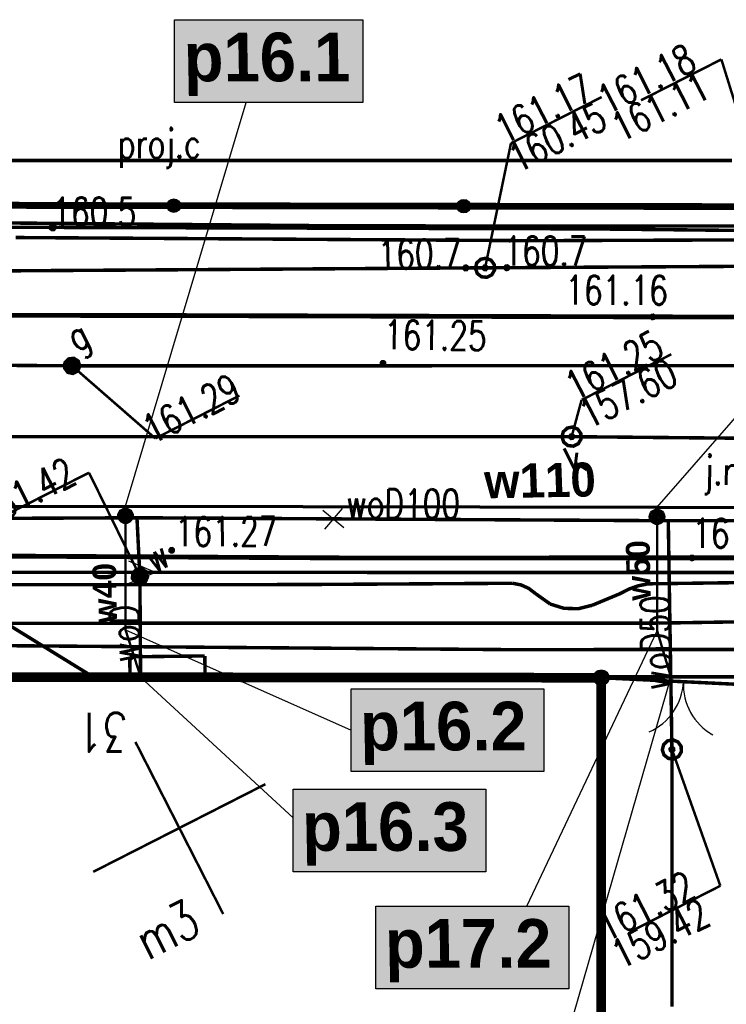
# Model space of a CAD drawing. Extents: x 0 to 7432618, y -40 to 5712028.
# Tile 88 of 165: x 7431387 to 7431405, y 5711646 to 5711672. Entities that reach past the tile are written whole.
import ezdxf
from ezdxf.enums import TextEntityAlignment as Align

# ---------------------------------------------------------------- set-up
doc = ezdxf.new("R2010")
doc.units = 0
doc.header["$MEASUREMENT"] = 0
for name, pattern in [('0', [1.5, 1, -0.5]), ('2218', [1, 0.5, -0.5]), ('3901', [0]), ('5102', [0])]:
    doc.linetypes.add(name, pattern=pattern)
for name, color, linetype in [('Dzialki', 7, 'Continuous'), ('EADTD_T_0', 7, 'Continuous'), ('EGBB_E_T_0', 7, 'Continuous'), ('EGBB_L_0', 7, 'Continuous'), ('EGBE_L_3', 7, 'Continuous'), ('OTK_E_T_0', 7, 'Continuous'), ('OTK_L_0', 7, 'Continuous'), ('OTK_L_1', 7, 'Continuous'), ('OTK_L_2', 7, 'Continuous'), ('OTO_L_0', 7, 'Continuous'), ('OTO_L_1', 7, 'Continuous'), ('OTR_T_0', 7, 'Continuous'), ('P_SUCP_E_T_0', 7, 'Continuous'), ('P_SUCP_L_0', 7, 'Continuous'), ('rysunek', 7, 'Continuous'), ('SUEP_L_0', 7, 'Continuous'), ('SUER_T_0', 7, 'Continuous'), ('SUG_E_T_4', 7, 'Continuous'), ('SUG_T_2', 7, 'Continuous'), ('SUGP_L_0', 7, 'Continuous'), ('SUGR_T_0', 7, 'Continuous'), ('SUK_E_T_4', 7, 'Continuous'), ('SUK_T_3', 7, 'Continuous'), ('SUKP_L_0', 7, 'Continuous'), ('SUKR_T_0', 7, 'Continuous'), ('SUP_T_0', 7, 'Continuous'), ('SUTP_L_0', 7, 'Continuous'), ('SUTR_T_0', 7, 'Continuous'), ('SUW_E_T_2', 7, 'Continuous'), ('SUW_T_5', 7, 'Continuous'), ('SUWP_E_T_0', 7, 'Continuous'), ('SUWP_L_0', 7, 'Continuous'), ('SUWR_T_0', 7, 'Continuous'), ('Uzytki', 7, 'Continuous'), ('zakres', 7, 'Continuous')]:
    doc.layers.add(name, color=color, linetype=linetype)
doc.layers.add('rura PRE', color=7, linetype='Continuous', lineweight=30, true_color=0x000000)
doc.layers.add('woda przyłącze', color=140, linetype='Continuous', lineweight=50)
doc.layers.add('woda sieć', color=150, linetype='Continuous', lineweight=70)
doc.styles.add('25', font='GOTHIC.TTF', dxfattribs={"oblique": 8, "height": 0.35})
doc.styles.add('STYL_ARIAL', font='simplex', dxfattribs={"width": 0.75, "oblique": 0.1})

# ---------------------------------------------------------------- blocks, each defined once
blk = doc.blocks.new('OTOB')
at = {"color": 0}
for centre, start, end in [((-1.5, 0), 0, 63.2606), ((1.5, 0), 116.7394, 180)]:
    blk.add_arc(centre, 1.5, start, end, dxfattribs=at)
blk = doc.blocks.new('KOGR')
at = {"color": 0}
for radius in [0.2, 0.18, 0.16, 0.14, 0.12, 0.1, 0.08, 0.06, 0.04, 0.02]:
    blk.add_circle((0, 0), radius, dxfattribs=at)
blk = doc.blocks.new('SUCW')
at = {"color": 0}
for radius in [0.2, 0.18, 0.16, 0.14, 0.12, 0.1, 0.08, 0.06, 0.04, 0.02]:
    blk.add_circle((0, 0), radius, dxfattribs=at)

msp = doc.modelspace()

# ---------------------------------------------------------------- hatches: boundary and pattern name
at = {"layer": 'woda sieć', "linetype": 'ByBlock'}
for points in [[(7431395.459, 5711671.884), (7431390.594, 5711671.884), (7431390.594, 5711669.745), (7431395.459, 5711669.745)], [(7431400.141, 5711654.565), (7431395.156, 5711654.565), (7431395.156, 5711652.426), (7431400.141, 5711652.426)], [(7431398.641, 5711651.965), (7431393.656, 5711651.965), (7431393.656, 5711649.826), (7431398.641, 5711649.826)], [(7431400.785, 5711648.939), (7431395.8, 5711648.939), (7431395.8, 5711646.8), (7431400.785, 5711646.8)]]:
    msp.add_hatch(color=256, dxfattribs=at).paths.add_polyline_path(points)

# ---------------------------------------------------------------- linework, layer by layer
at = {"layer": 'Dzialki', "color": 18, "true_color": 0x000000, "const_width": 0.09}
for points in [[(7431359.666, 5711667.228), (7431419.592, 5711666.998)], [(7431405.86, 5711654.873), (7431379.094, 5711654.893)]]:
    msp.add_lwpolyline(points, dxfattribs=at)
at = {"layer": 'EGBB_L_0', "color": 18, "true_color": 0x000000, "const_width": 0.25}
for points in [[(7431401.629, 5711654.851), (7431379.078, 5711654.876)], [(7431401.62, 5711641.943), (7431401.629, 5711654.851)]]:
    msp.add_lwpolyline(points, dxfattribs=at)
at = {"layer": 'EGBE_L_3', "color": 18, "true_color": 0x000000, "const_width": 0.09}
for points in [[(7431391.375, 5711655.415), (7431389.434, 5711655.392)], [(7431389.434, 5711655.392), (7431389.441, 5711654.865)], [(7431389.434, 5711655.392), (7431389.505, 5711655.316)], [(7431391.382, 5711654.862), (7431391.375, 5711655.415)], [(7431389.441, 5711654.865), (7431391.382, 5711654.862)]]:
    msp.add_lwpolyline(points, dxfattribs=at)
at = {"layer": 'OTK_L_0', "color": 18, "linetype": '0', "true_color": 0x000000, "const_width": 0.09}
for points in [[(7431390.297, 5711664.227), (7431366.938, 5711664.255)], [(7431406.335, 5711664.183), (7431390.297, 5711664.227)], [(7431373.108, 5711658.072), (7431394.965, 5711657.952)], [(7431394.965, 5711657.952), (7431403.977, 5711657.953)], [(7431403.977, 5711657.953), (7431405.716, 5711657.953)]]:
    msp.add_lwpolyline(points, dxfattribs=at)
at = {"layer": 'OTK_L_1', "color": 18, "true_color": 0x000000, "const_width": 0.125}
for points in [[(7431390.297, 5711664.227), (7431366.938, 5711664.255)], [(7431406.335, 5711664.183), (7431390.297, 5711664.227)], [(7431373.108, 5711658.072), (7431394.965, 5711657.952)], [(7431394.965, 5711657.952), (7431403.977, 5711657.953)], [(7431403.977, 5711657.953), (7431405.716, 5711657.953)]]:
    msp.add_lwpolyline(points, dxfattribs=at)
at = {"layer": 'OTK_L_2', "color": 18, "linetype": '0', "true_color": 0x000000, "const_width": 0.09}
for points in [[(7431412.065, 5711667.035), (7431383.073, 5711667.082)], [(7431366.938, 5711664.255), (7431390.297, 5711664.227)], [(7431390.297, 5711664.227), (7431406.335, 5711664.183)], [(7431394.965, 5711657.952), (7431373.108, 5711658.072)], [(7431403.977, 5711657.953), (7431394.965, 5711657.952)], [(7431405.716, 5711657.953), (7431403.977, 5711657.953)], [(7431389.434, 5711655.392), (7431391.375, 5711655.415)], [(7431389.441, 5711654.865), (7431389.434, 5711655.392)], [(7431391.375, 5711655.415), (7431391.382, 5711654.862)], [(7431379.078, 5711654.876), (7431389.441, 5711654.865)], [(7431391.382, 5711654.862), (7431401.629, 5711654.851)], [(7431401.629, 5711654.851), (7431405.879, 5711654.645)]]:
    msp.add_lwpolyline(points, dxfattribs=at)
at = {"layer": 'OTO_L_0', "color": 18, "linetype": '3901', "true_color": 0x000000, "const_width": 0.175}
msp.add_lwpolyline([(7431383.073, 5711667.082), (7431412.065, 5711667.035)], dxfattribs=at)
at = {"layer": 'OTO_L_0', "color": 18, "true_color": 0x000000}
for centre, radius in [((7431390.572, 5711667.07), 0.175), ((7431390.572, 5711667.07), 0.158), ((7431390.572, 5711667.07), 0.14), ((7431390.572, 5711667.07), 0.122), ((7431390.572, 5711667.07), 0.105), ((7431390.572, 5711667.07), 0.0875), ((7431390.572, 5711667.07), 0.07), ((7431390.572, 5711667.07), 0.0525), ((7431390.572, 5711667.07), 0.035), ((7431398.072, 5711667.058), 0.175), ((7431398.072, 5711667.058), 0.158), ((7431398.072, 5711667.058), 0.14), ((7431398.072, 5711667.058), 0.122), ((7431398.072, 5711667.058), 0.105), ((7431398.072, 5711667.058), 0.0875), ((7431398.072, 5711667.058), 0.07), ((7431398.072, 5711667.058), 0.0525), ((7431398.072, 5711667.058), 0.035)]:
    msp.add_circle(centre, radius, dxfattribs=at)
at = {"layer": 'OTO_L_1', "color": 18, "true_color": 0x000000, "const_width": 0.09}
for points in [[(7431405.879, 5711654.645), (7431401.629, 5711654.851)], [(7431401.629, 5711654.851), (7431405.879, 5711654.645)]]:
    msp.add_lwpolyline(points, dxfattribs=at)
at = {"layer": 'OTR_T_0', "color": 18, "true_color": 0x000000, "const_width": 0.09}
for points in [[(7431402.939, 5711664.232), (7431402.973, 5711664.235), (7431403, 5711664.213), (7431403.002, 5711664.178), (7431402.98, 5711664.152), (7431402.946, 5711664.149), (7431402.919, 5711664.172), (7431402.917, 5711664.206), (7431402.939, 5711664.232)], [(7431395.962, 5711663.03), (7431395.997, 5711663.033), (7431396.023, 5711663.011), (7431396.026, 5711662.976), (7431396.003, 5711662.95), (7431395.969, 5711662.948), (7431395.943, 5711662.97), (7431395.94, 5711663.004), (7431395.962, 5711663.03)], [(7431390.499, 5711658.19), (7431390.533, 5711658.193), (7431390.559, 5711658.17), (7431390.562, 5711658.136), (7431390.54, 5711658.11), (7431390.505, 5711658.107), (7431390.479, 5711658.129), (7431390.476, 5711658.164), (7431390.499, 5711658.19)], [(7431403.956, 5711657.993), (7431403.991, 5711657.995), (7431404.017, 5711657.973), (7431404.02, 5711657.939), (7431403.997, 5711657.913), (7431403.963, 5711657.91), (7431403.937, 5711657.932), (7431403.934, 5711657.967), (7431403.956, 5711657.993)]]:
    msp.add_lwpolyline(points, dxfattribs=at)
at = {"layer": 'P_SUCP_L_0', "color": 6, "linetype": '0', "true_color": 0xed00ed, "const_width": 0.09}
msp.add_lwpolyline([(7431362.517, 5711668.238), (7431405.007, 5711668.24)], dxfattribs=at)
at = {"layer": 'rura PRE', "color": 1, "linetype": 'ByBlock'}
for points in [[(7431394.43, 5711659.191), (7431394.972, 5711658.736)], [(7431394.928, 5711659.234), (7431394.474, 5711658.693)]]:
    msp.add_lwpolyline(points, dxfattribs=at)
at = {"layer": 'rysunek', "linetype": 'ByBlock', "transparency": 33554676}
for points in [[(7431390.594, 5711671.884), (7431395.459, 5711671.884), (7431395.459, 5711669.745), (7431390.594, 5711669.745)], [(7431390.594, 5711671.884), (7431395.459, 5711671.884), (7431395.459, 5711669.745), (7431390.594, 5711669.745)], [(7431395.156, 5711654.565), (7431400.141, 5711654.565), (7431400.141, 5711652.426), (7431395.156, 5711652.426)], [(7431395.156, 5711654.565), (7431400.141, 5711654.565), (7431400.141, 5711652.426), (7431395.156, 5711652.426)], [(7431393.656, 5711651.965), (7431398.641, 5711651.965), (7431398.641, 5711649.826), (7431393.656, 5711649.826)], [(7431393.656, 5711651.965), (7431398.641, 5711651.965), (7431398.641, 5711649.826), (7431393.656, 5711649.826)], [(7431395.8, 5711648.939), (7431400.785, 5711648.939), (7431400.785, 5711646.8), (7431395.8, 5711646.8)], [(7431395.8, 5711648.939), (7431400.785, 5711648.939), (7431400.785, 5711646.8), (7431395.8, 5711646.8)]]:
    msp.add_lwpolyline(points, close=True, dxfattribs=at)
at = {"layer": 'rysunek', "linetype": 'ByBlock'}
for points in [[(7431389.323, 5711659.291), (7431392.448, 5711669.745)], [(7431403.071, 5711659.265), (7431411.625, 5711669.055)], [(7431389.327, 5711656.09), (7431395.156, 5711653.495)], [(7431399.7, 5711648.939), (7431403.074, 5711656.064)], [(7431393.656, 5711651.226), (7431389.714, 5711654.864)], [(7431403.426, 5711654.874), (7431400.906, 5711646.139)]]:
    msp.add_lwpolyline(points, dxfattribs=at)
at = {"layer": 'SUEP_L_0', "color": 1, "true_color": 0xff0000}
for q in [(7431389.407, 5711657.865), (7431389.407, 5711657.291)]:
    msp.add_line((7431390.1, 5711657.577), q, dxfattribs=at)
at = {"layer": 'SUEP_L_0', "color": 1, "true_color": 0xff0000, "const_width": 0.09}
for points in [[(7431387.44, 5711666.508), (7431379.77, 5711666.517)], [(7431401.287, 5711666.47), (7431387.44, 5711666.508)], [(7431407.955, 5711666.4), (7431401.287, 5711666.47)], [(7431399.849, 5711666.164), (7431386.485, 5711666.246)], [(7431412.541, 5711666.211), (7431399.849, 5711666.164)], [(7431384.1, 5711657.579), (7431388.487, 5711654.871)], [(7431385.297, 5711657.257), (7431393.856, 5711657.263)], [(7431393.856, 5711657.263), (7431399.339, 5711657.296)], [(7431399.339, 5711657.296), (7431399.552, 5711657.254), (7431399.75, 5711657.165), (7431399.923, 5711657.032)], [(7431402.114, 5711657.027), (7431402.342, 5711657.145), (7431402.585, 5711657.231), (7431402.837, 5711657.282)], [(7431402.837, 5711657.282), (7431410.886, 5711657.388)], [(7431399.923, 5711657.032), (7431400.309, 5711656.758)], [(7431401.392, 5711656.726), (7431402.114, 5711657.027)], [(7431401.392, 5711656.726), (7431401.033, 5711656.637), (7431400.663, 5711656.648), (7431400.309, 5711656.758)], [(7431403.108, 5711656.265), (7431423.45, 5711656.585)], [(7431370.948, 5711656.231), (7431386.691, 5711656.261)], [(7431386.691, 5711656.261), (7431403.108, 5711656.265)], [(7431399.294, 5711655.578), (7431370.334, 5711655.806)], [(7431420.148, 5711655.598), (7431399.294, 5711655.578)]]:
    msp.add_lwpolyline(points, dxfattribs=at)
at = {"layer": 'SUEP_L_0', "color": 1, "linetype": '5102', "true_color": 0xff0000, "const_width": 0.09}
msp.add_lwpolyline([(7431416.931, 5711657.573), (7431384.1, 5711657.579)], dxfattribs=at)
at = {"layer": 'SUER_T_0', "color": 1, "true_color": 0xff0000, "const_width": 0.09}
msp.add_lwpolyline([(7431387.412, 5711666.564), (7431387.459, 5711666.568), (7431387.496, 5711666.537), (7431387.5, 5711666.489), (7431387.468, 5711666.452), (7431387.421, 5711666.449), (7431387.384, 5711666.48), (7431387.381, 5711666.527), (7431387.412, 5711666.564)], dxfattribs=at)
at = {"layer": 'SUG_T_2', "color": 56, "true_color": 0x808000, "const_width": 0.09}
for points in [[(7431387.851, 5711663.103), (7431387.986, 5711663.12), (7431388.101, 5711663.046), (7431388.141, 5711662.915), (7431388.088, 5711662.789), (7431387.966, 5711662.727), (7431387.832, 5711662.757), (7431387.75, 5711662.867), (7431387.757, 5711663.003), (7431387.851, 5711663.103)], [(7431387.862, 5711663.081), (7431387.981, 5711663.096), (7431388.081, 5711663.031), (7431388.116, 5711662.916), (7431388.069, 5711662.806), (7431387.963, 5711662.752), (7431387.846, 5711662.778), (7431387.774, 5711662.874), (7431387.78, 5711662.994), (7431387.862, 5711663.081)], [(7431387.873, 5711663.059), (7431387.988, 5711663.068), (7431388.075, 5711662.993), (7431388.084, 5711662.879), (7431388.009, 5711662.792), (7431387.895, 5711662.782), (7431387.808, 5711662.857), (7431387.799, 5711662.972), (7431387.873, 5711663.059)], [(7431387.885, 5711663.037), (7431387.98, 5711663.044), (7431388.053, 5711662.982), (7431388.06, 5711662.887), (7431387.998, 5711662.814), (7431387.903, 5711662.806), (7431387.83, 5711662.868), (7431387.822, 5711662.964), (7431387.885, 5711663.037)], [(7431387.896, 5711663.014), (7431387.972, 5711663.02), (7431388.03, 5711662.971), (7431388.036, 5711662.894), (7431387.987, 5711662.836), (7431387.91, 5711662.83), (7431387.852, 5711662.88), (7431387.846, 5711662.956), (7431387.896, 5711663.014)], [(7431387.907, 5711662.992), (7431387.965, 5711662.996), (7431388.008, 5711662.959), (7431388.013, 5711662.902), (7431387.975, 5711662.858), (7431387.918, 5711662.854), (7431387.875, 5711662.891), (7431387.87, 5711662.948), (7431387.907, 5711662.992)], [(7431387.919, 5711662.97), (7431387.957, 5711662.973), (7431387.986, 5711662.948), (7431387.989, 5711662.91), (7431387.964, 5711662.881), (7431387.926, 5711662.878), (7431387.897, 5711662.902), (7431387.894, 5711662.941), (7431387.919, 5711662.97)], [(7431387.93, 5711662.947), (7431387.949, 5711662.949), (7431387.964, 5711662.937), (7431387.965, 5711662.917), (7431387.953, 5711662.903), (7431387.934, 5711662.901), (7431387.919, 5711662.914), (7431387.918, 5711662.933), (7431387.93, 5711662.947)], [(7431387.938, 5711662.932), (7431387.944, 5711662.932), (7431387.948, 5711662.928), (7431387.948, 5711662.923), (7431387.945, 5711662.919), (7431387.939, 5711662.918), (7431387.935, 5711662.922), (7431387.935, 5711662.927), (7431387.938, 5711662.932)]]:
    msp.add_lwpolyline(points, dxfattribs=at)
at = {"layer": 'SUGP_L_0', "color": 56, "true_color": 0x808000, "const_width": 0.09}
for points in [[(7431377.424, 5711662.999), (7431387.941, 5711662.925)], [(7431387.941, 5711662.925), (7431407.199, 5711662.928)]]:
    msp.add_lwpolyline(points, dxfattribs=at)
at = {"layer": 'SUGR_T_0', "color": 56, "true_color": 0x808000, "const_width": 0.065}
for points in [[(7431402.655, 5711669.797), (7431404.734, 5711670.857)], [(7431407.199, 5711662.928), (7431404.734, 5711670.857)], [(7431387.913, 5711662.981), (7431387.961, 5711662.985), (7431387.997, 5711662.954), (7431388.001, 5711662.906), (7431387.97, 5711662.87), (7431387.922, 5711662.866), (7431387.886, 5711662.897), (7431387.882, 5711662.945), (7431387.913, 5711662.981)], [(7431387.941, 5711662.925), (7431390.095, 5711661.045)], [(7431390.095, 5711661.045), (7431392.271, 5711662.154)]]:
    msp.add_lwpolyline(points, dxfattribs=at)
at = {"layer": 'SUK_T_3', "color": 36, "true_color": 0x803300, "const_width": 0.09}
msp.add_lwpolyline([(7431400.749, 5711661.314), (7431400.887, 5711661.34), (7431401.018, 5711661.287), (7431401.099, 5711661.172), (7431401.105, 5711661.031), (7431401.034, 5711660.909), (7431400.908, 5711660.846), (7431400.768, 5711660.86), (7431400.658, 5711660.947), (7431400.612, 5711661.081), (7431400.646, 5711661.217), (7431400.749, 5711661.314)], dxfattribs=at)
at = {"layer": 'SUKP_L_0', "color": 36, "true_color": 0x803300, "const_width": 0.09}
for points in [[(7431346.202, 5711661.097), (7431400.862, 5711661.091)], [(7431400.862, 5711661.091), (7431408.801, 5711661.017)]]:
    msp.add_lwpolyline(points, dxfattribs=at)
at = {"layer": 'SUKR_T_0', "color": 36, "true_color": 0x803300, "const_width": 0.065}
for points in [[(7431401.119, 5711662.041), (7431403.441, 5711663.224)], [(7431400.862, 5711661.091), (7431401.119, 5711662.041)], [(7431400.834, 5711661.147), (7431400.882, 5711661.151), (7431400.918, 5711661.12), (7431400.922, 5711661.072), (7431400.891, 5711661.036), (7431400.843, 5711661.032), (7431400.807, 5711661.063), (7431400.803, 5711661.111), (7431400.834, 5711661.147)]]:
    msp.add_lwpolyline(points, dxfattribs=at)
at = {"layer": 'SUP_T_0', "color": 30, "true_color": 0xff9100, "const_width": 0.09}
msp.add_lwpolyline([(7431398.511, 5711665.684), (7431398.649, 5711665.71), (7431398.78, 5711665.657), (7431398.861, 5711665.542), (7431398.867, 5711665.401), (7431398.796, 5711665.28), (7431398.67, 5711665.216), (7431398.53, 5711665.23), (7431398.42, 5711665.317), (7431398.374, 5711665.451), (7431398.408, 5711665.588), (7431398.511, 5711665.684)], dxfattribs=at)
at = {"layer": 'SUP_T_0', "color": 5, "true_color": 0x0000ff, "const_width": 0.09}
msp.add_lwpolyline([(7431403.343, 5711653.217), (7431403.481, 5711653.243), (7431403.612, 5711653.19), (7431403.693, 5711653.075), (7431403.699, 5711652.934), (7431403.628, 5711652.813), (7431403.503, 5711652.749), (7431403.362, 5711652.763), (7431403.252, 5711652.85), (7431403.207, 5711652.984), (7431403.241, 5711653.121), (7431403.343, 5711653.217)], dxfattribs=at)
at = {"layer": 'SUTP_L_0', "color": 30, "true_color": 0xff9100, "const_width": 0.09}
for points in [[(7431395.033, 5711666.547), (7431384.546, 5711666.637)], [(7431411.188, 5711666.544), (7431395.033, 5711666.547)], [(7431398.624, 5711665.462), (7431380.893, 5711665.349)], [(7431416.271, 5711665.564), (7431398.624, 5711665.462)]]:
    msp.add_lwpolyline(points, dxfattribs=at)
at = {"layer": 'SUTR_T_0', "color": 30, "true_color": 0xff9100, "const_width": 0.065}
for points in [[(7431399.293, 5711668.687), (7431401.639, 5711669.882)], [(7431398.624, 5711665.462), (7431399.293, 5711668.687)], [(7431398.095, 5711665.514), (7431398.142, 5711665.518), (7431398.179, 5711665.487), (7431398.183, 5711665.439), (7431398.152, 5711665.403), (7431398.104, 5711665.399), (7431398.067, 5711665.43), (7431398.064, 5711665.478), (7431398.095, 5711665.514)], [(7431398.596, 5711665.517), (7431398.644, 5711665.521), (7431398.68, 5711665.49), (7431398.684, 5711665.442), (7431398.653, 5711665.406), (7431398.605, 5711665.402), (7431398.569, 5711665.433), (7431398.565, 5711665.481), (7431398.596, 5711665.517)], [(7431399.158, 5711665.521), (7431399.206, 5711665.524), (7431399.242, 5711665.493), (7431399.246, 5711665.446), (7431399.215, 5711665.409), (7431399.167, 5711665.405), (7431399.131, 5711665.436), (7431399.127, 5711665.484), (7431399.158, 5711665.521)]]:
    msp.add_lwpolyline(points, dxfattribs=at)
at = {"layer": 'SUW_T_5', "color": 5, "true_color": 0x0000ff, "const_width": 0.09}
for points in [[(7431389.605, 5711657.656), (7431389.741, 5711657.673), (7431389.855, 5711657.598), (7431389.895, 5711657.467), (7431389.842, 5711657.342), (7431389.72, 5711657.279), (7431389.587, 5711657.31), (7431389.504, 5711657.419), (7431389.511, 5711657.556), (7431389.605, 5711657.656)], [(7431389.616, 5711657.634), (7431389.735, 5711657.648), (7431389.835, 5711657.583), (7431389.87, 5711657.469), (7431389.824, 5711657.359), (7431389.717, 5711657.304), (7431389.6, 5711657.331), (7431389.528, 5711657.427), (7431389.534, 5711657.546), (7431389.616, 5711657.634)], [(7431389.628, 5711657.612), (7431389.742, 5711657.621), (7431389.829, 5711657.546), (7431389.838, 5711657.432), (7431389.764, 5711657.344), (7431389.649, 5711657.335), (7431389.562, 5711657.41), (7431389.553, 5711657.524), (7431389.628, 5711657.612)], [(7431389.639, 5711657.589), (7431389.734, 5711657.597), (7431389.807, 5711657.535), (7431389.814, 5711657.439), (7431389.752, 5711657.367), (7431389.657, 5711657.359), (7431389.584, 5711657.421), (7431389.577, 5711657.517), (7431389.639, 5711657.589)], [(7431389.65, 5711657.567), (7431389.726, 5711657.573), (7431389.785, 5711657.523), (7431389.791, 5711657.447), (7431389.741, 5711657.389), (7431389.665, 5711657.383), (7431389.607, 5711657.432), (7431389.601, 5711657.509), (7431389.65, 5711657.567)], [(7431389.662, 5711657.545), (7431389.719, 5711657.549), (7431389.762, 5711657.512), (7431389.767, 5711657.455), (7431389.73, 5711657.411), (7431389.672, 5711657.407), (7431389.629, 5711657.444), (7431389.624, 5711657.501), (7431389.662, 5711657.545)], [(7431389.673, 5711657.522), (7431389.711, 5711657.525), (7431389.74, 5711657.501), (7431389.743, 5711657.462), (7431389.718, 5711657.433), (7431389.68, 5711657.43), (7431389.651, 5711657.455), (7431389.648, 5711657.493), (7431389.673, 5711657.522)], [(7431389.684, 5711657.5), (7431389.703, 5711657.502), (7431389.718, 5711657.489), (7431389.719, 5711657.47), (7431389.707, 5711657.456), (7431389.688, 5711657.454), (7431389.673, 5711657.467), (7431389.672, 5711657.486), (7431389.684, 5711657.5)], [(7431389.692, 5711657.484), (7431389.698, 5711657.485), (7431389.702, 5711657.481), (7431389.702, 5711657.476), (7431389.699, 5711657.471), (7431389.693, 5711657.471), (7431389.689, 5711657.475), (7431389.689, 5711657.48), (7431389.692, 5711657.484)]]:
    msp.add_lwpolyline(points, dxfattribs=at)
at = {"layer": 'SUWP_L_0', "color": 5, "true_color": 0x0000ff, "const_width": 0.09}
for points in [[(7431375.181, 5711658.926), (7431389.62, 5711658.992)], [(7431389.62, 5711658.992), (7431389.696, 5711657.478)], [(7431389.62, 5711658.992), (7431403.361, 5711658.915)], [(7431403.361, 5711658.915), (7431425.751, 5711658.916)], [(7431403.361, 5711658.915), (7431403.456, 5711652.995)], [(7431389.696, 5711657.478), (7431389.714, 5711654.864)], [(7431403.457, 5711646.334), (7431403.456, 5711652.995)]]:
    msp.add_lwpolyline(points, dxfattribs=at)
at = {"layer": 'SUWR_T_0', "color": 5, "true_color": 0x0000ff, "const_width": 0.065}
for points in [[(7431386.155, 5711659.025), (7431388.38, 5711660.159)], [(7431389.696, 5711657.478), (7431388.38, 5711660.159)], [(7431389.667, 5711657.534), (7431389.715, 5711657.537), (7431389.751, 5711657.506), (7431389.755, 5711657.459), (7431389.724, 5711657.422), (7431389.676, 5711657.418), (7431389.64, 5711657.45), (7431389.636, 5711657.497), (7431389.667, 5711657.534)], [(7431403.428, 5711653.05), (7431403.476, 5711653.054), (7431403.512, 5711653.023), (7431403.516, 5711652.975), (7431403.485, 5711652.939), (7431403.437, 5711652.935), (7431403.401, 5711652.966), (7431403.397, 5711653.014), (7431403.428, 5711653.05)], [(7431403.456, 5711652.995), (7431404.707, 5711649.465)], [(7431402.361, 5711648.269), (7431404.707, 5711649.465)]]:
    msp.add_lwpolyline(points, dxfattribs=at)
at = {"layer": 'Uzytki', "color": 96, "linetype": '2218', "true_color": 0x008000, "const_width": 0.09}
for points in [[(7431359.666, 5711667.228), (7431419.592, 5711666.998)], [(7431405.86, 5711654.873), (7431379.094, 5711654.893)]]:
    msp.add_lwpolyline(points, dxfattribs=at)
at = {"layer": 'woda przyłącze', "linetype": 'ByBlock'}
for points in [[(7431389.323, 5711659.291), (7431389.327, 5711656.09), (7431389.714, 5711654.885)], [(7431403.071, 5711659.265), (7431403.074, 5711656.064), (7431403.426, 5711654.874)]]:
    msp.add_lwpolyline(points, dxfattribs=at)
at = {"layer": 'woda sieć', "linetype": 'ByBlock'}
msp.add_lwpolyline([(7431253.428, 5711658.921), (7431256.775, 5711658.952), (7431269.72, 5711659.073), (7431283.33, 5711659.201), (7431283.833, 5711659.205), (7431292.399, 5711659.285), (7431299.63, 5711659.269), (7431306.414, 5711659.195), (7431318.176, 5711659.232), (7431324.091, 5711659.257), (7431333.577, 5711659.311), (7431340.287, 5711659.371), (7431371.118, 5711659.234), (7431374.829, 5711659.245), (7431389.323, 5711659.291), (7431403.071, 5711659.265), (7431412, 5711659.245), (7431425.45, 5711659.216), (7431481.299, 5711658.733), (7431494.576, 5711658.798), (7431515.35, 5711658.904), (7431528.247, 5711658.957), (7431555.854, 5711658.747), (7431555.854, 5711658.747)], dxfattribs=at)
at = {"layer": 'zakres', "color": 18, "true_color": 0x000000, "const_width": 0.065}
for points in [[(7431391.851, 5711648.733), (7431389.581, 5711653.188)], [(7431388.488, 5711649.826), (7431392.943, 5711652.096)]]:
    msp.add_lwpolyline(points, dxfattribs=at)
at = {"layer": 'zakres', "color": 18, "true_color": 0x000000}
msp.add_point((7431390.716, 5711650.961), dxfattribs=at)

# ---------------------------------------------------------------- block references
at = {"layer": 'OTO_L_1', "color": 18, "true_color": 0x000000}
for name, p, rotation in [('KOGR', (7431401.629, 5711654.851), 27), ('OTOB', (7431403.754, 5711654.748), 177.2238)]:
    msp.add_blockref(name, p, dxfattribs=dict(at, rotation=rotation))
at = {"layer": 'rura PRE', "rotation": 15.53284092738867}
for p in [(7431389.324, 5711659.043), (7431403.071, 5711659.017)]:
    msp.add_blockref('SUCW', p, dxfattribs=at)

# ---------------------------------------------------------------- texts
at = {"layer": 'EADTD_T_0', "color": 18, "true_color": 0x000000, "style": 'STYL_ARIAL', "width": 0.75}
msp.add_text('31', height=1, rotation=179.91, dxfattribs=at).set_placement((7431388.737, 5711654.24), align=Align.BOTTOM_CENTER)
at = {"layer": 'EGBB_E_T_0', "color": 18, "true_color": 0x000000, "style": 'STYL_ARIAL', "width": 0.75}
msp.add_text('m3', height=1, rotation=27, dxfattribs=at).set_placement((7431390.398, 5711648.335), align=Align.MIDDLE_CENTER)
at = {"layer": 'OTK_E_T_0', "color": 18, "true_color": 0x000000, "style": 'STYL_ARIAL', "width": 0.75}
msp.add_text('j.mb.', height=0.75, rotation=359.4667, dxfattribs=at).set_placement((7431405.238, 5711660.217), align=Align.MIDDLE_CENTER)
at = {"layer": 'OTR_T_0', "color": 18, "true_color": 0x000000, "style": 'STYL_ARIAL', "width": 0.75}
for s, rotation, p in [('161.16', 359.84, (7431400.698, 5711664.285)), ('161.25', 359.2173, (7431396.004, 5711663.134)), ('161.27', 0.0964, (7431390.6, 5711658.033)), ('161.11', 359.5542, (7431403.977, 5711657.994))]:
    msp.add_text(s, height=0.75, rotation=rotation, dxfattribs=at).set_placement(p, align=Align.BOTTOM_LEFT)
at = {"layer": 'P_SUCP_E_T_0', "color": 6, "true_color": 0xed00ed, "style": 'STYL_ARIAL', "width": 0.75}
msp.add_text('proj.c', height=0.75, rotation=0.0029, dxfattribs=at).set_placement((7431390.2, 5711668.677), align=Align.MIDDLE_CENTER)
at = {"layer": 'SUER_T_0', "color": 1, "true_color": 0xff0000, "style": 'STYL_ARIAL', "width": 0.75}
msp.add_text('160.5', height=0.75, rotation=359.8428, dxfattribs=at).set_placement((7431387.432, 5711666.907), align=Align.MIDDLE_LEFT)
at = {"layer": 'SUG_E_T_4', "color": 56, "true_color": 0x808000, "style": 'STYL_ARIAL', "width": 0.75}
msp.add_text('g', height=0.75, rotation=27, dxfattribs=at).set_placement((7431388.154, 5711663.074), align=Align.BOTTOM_LEFT)
at = {"layer": 'SUGR_T_0', "color": 56, "true_color": 0x808000, "style": 'STYL_ARIAL', "width": 0.75}
for s, p in [('161.18', (7431401.441, 5711670.08)), ('161.11', (7431401.803, 5711669.363))]:
    msp.add_text(s, height=0.75, rotation=27, dxfattribs=at).set_placement(p, align=Align.TOP_LEFT)
msp.add_text('161.29', height=0.75, rotation=27, dxfattribs=at).set_placement((7431389.844, 5711661.212), align=Align.MIDDLE_LEFT)
at = {"layer": 'SUK_E_T_4', "color": 36, "true_color": 0x803300, "style": 'STYL_ARIAL', "width": 0.75}
msp.add_text('k', height=0.75, rotation=27, dxfattribs=at).set_placement((7431400.947, 5711660.924), align=Align.TOP_RIGHT)
at = {"layer": 'SUKR_T_0', "color": 36, "true_color": 0x803300, "style": 'STYL_ARIAL', "width": 0.75}
for s, p in [('161.25', (7431400.605, 5711662.669)), ('157.60', (7431400.967, 5711661.941))]:
    msp.add_text(s, height=0.75, rotation=27, dxfattribs=at).set_placement(p, align=Align.TOP_LEFT)
at = {"layer": 'SUTR_T_0', "color": 30, "true_color": 0xff9100, "style": 'STYL_ARIAL', "width": 0.75}
for s, p in [('161.17', (7431398.782, 5711669.315)), ('160.45', (7431399.138, 5711668.57))]:
    msp.add_text(s, height=0.75, rotation=27, dxfattribs=at).set_placement(p, align=Align.TOP_LEFT)
msp.add_text('160.7', height=0.75, rotation=359.91, dxfattribs=at).set_placement((7431399.1, 5711665.899), align=Align.MIDDLE_LEFT)
msp.add_text('160.7', height=0.75, rotation=0.7403, dxfattribs=at).set_placement((7431398.013, 5711665.832), align=Align.MIDDLE_RIGHT)
at = {"layer": 'SUW_E_T_2', "color": 5, "true_color": 0x0000ff, "style": 'STYL_ARIAL', "width": 0.75}
msp.add_text('w', height=0.75, rotation=27, dxfattribs=at).set_placement((7431390.163, 5711657.34), align=Align.BOTTOM_LEFT)
at = {"layer": 'SUWP_E_T_0', "color": 5, "true_color": 0x0000ff, "style": 'STYL_ARIAL', "width": 0.75}
for s, rotation, p in [('woD100', 359.6808, (7431396.505, 5711659.357)), ('woD50', 90.9231, (7431403.036, 5711655.753)), ('woD', 90.5551, (7431389.3, 5711655.989))]:
    msp.add_text(s, height=0.75, rotation=rotation, dxfattribs=at).set_placement(p, align=Align.MIDDLE_CENTER)
at = {"layer": 'SUWR_T_0', "color": 5, "true_color": 0x0000ff, "style": 'STYL_ARIAL', "width": 0.75}
msp.add_text('161.42', height=0.75, rotation=27, dxfattribs=at).set_placement((7431387.94, 5711660.242), align=Align.MIDDLE_RIGHT)
for s, p in [('161.32', (7431401.429, 5711648.67)), ('159.42', (7431401.803, 5711647.956))]:
    msp.add_text(s, height=0.75, rotation=27, dxfattribs=at).set_placement(p, align=Align.TOP_LEFT)
at = {"layer": 'woda przyłącze', "color": 0, "char_height": 1.26, "attachment_point": 1, "style": '25'}
for s, insert in [('\\fCentury Gothic|b1|i0;\\Q-1;p16.1', (7431390.838, 5711671.549)), ('\\fCentury Gothic|b1|i0;\\Q-1;p16.2', (7431395.399, 5711654.23)), ('\\fCentury Gothic|b1|i0;\\Q-1;p16.3', (7431393.899, 5711651.63)), ('\\fCentury Gothic|b1|i0;\\Q-1;p17.2', (7431396.043, 5711648.604))]:
    msp.add_mtext_dynamic_manual_height_columns(s, width=15.63873, gutter_width=5, heights=[0], dxfattribs=dict(at, insert=insert))
at = {"layer": 'woda przyłącze', "char_height": 0.6174, "attachment_point": 1, "rotation": 91.0398, "style": '25'}
for s, insert in [('\\fCentury Gothic|b1|i0;\\Q-1;w50', (7431402.289, 5711656.85)), ('\\fCentury Gothic|b1|i0;\\Q-1;w40', (7431388.489, 5711656.261))]:
    msp.add_mtext_dynamic_manual_height_columns(s, width=7.66298, gutter_width=5, heights=[0], dxfattribs=dict(at, insert=insert))
at = {"layer": 'woda sieć', "insert": (7431398.6, 5711660.376), "char_height": 0.882, "attachment_point": 1, "rotation": 1.0236, "style": '25'}
msp.add_mtext_dynamic_manual_height_columns('\\fCentury Gothic|b1|i0;\\Q-1;w110', width=10.94711, gutter_width=5, heights=[0], dxfattribs=at)

doc.saveas('drawing.dxf')
